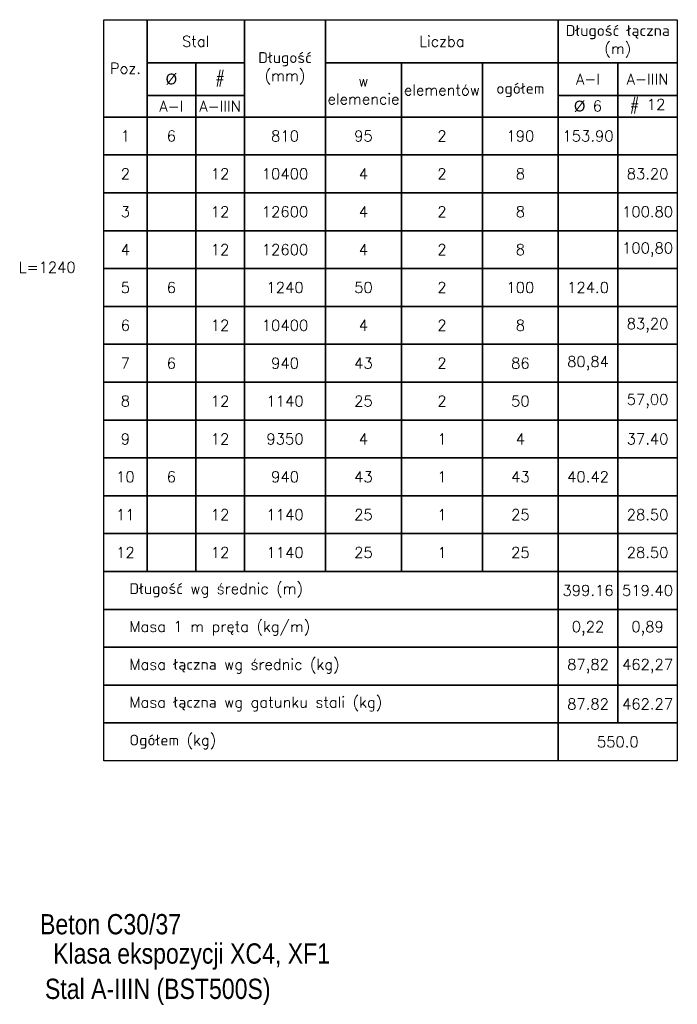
# Model space of a CAD drawing. Header units: millimetres. Extents: x 30042 to 52526, y 144 to 6858.
# Tile 28 of 28: x 50095 to 52526, y 1504 to 5144. Entities that reach past the tile are written whole.
import ezdxf
from ezdxf.enums import TextEntityAlignment as Align

# ---------------------------------------------------------------- set-up
doc = ezdxf.new("R2010")
doc.units = ezdxf.units.MM
doc.header["$LTSCALE"] = 100
for name, color, linetype in [('AutoCAD_Structural_Detailing_opis kształtu pręta', 7, 'Continuous'), ('AutoCAD_Structural_Detailing_symbole graficzne', 7, 'Continuous'), ('AutoCAD_Structural_Detailing_tabele zbrojenia', 7, 'Continuous')]:
    doc.layers.add(name, color=color, linetype=linetype)
doc.styles.add('BIKWYM', font='bikromsw.shx', dxfattribs={"width": 0.85})
doc.styles.add('style1', font='simplex.shx')
doc.styles.add('style2', font='simplex.shx', dxfattribs={"height": 40})

msp = doc.modelspace()

# ---------------------------------------------------------------- linework, layer by layer
at = {"layer": 'AutoCAD_Structural_Detailing_tabele zbrojenia', "color": 242}
for p, q in [((50406.1, 5144.2), (52526.1, 5144.2)), ((50406.1, 2404.2), (50406.1, 5144.2)), ((50406.1, 5144.2), (50566.1, 5144.2)), ((50406.1, 4784.2), (50406.1, 5144.2)), ((50566.1, 5144.2), (50566.1, 4784.2)), ((50566.1, 5144.2), (50926.1, 5144.2)), ((50566.1, 4984.2), (50566.1, 5144.2)), ((50926.1, 5144.2), (51226.1, 5144.2)), ((50926.1, 4784.2), (50926.1, 5144.2)), ((50926.1, 5144.2), (50926.1, 4984.2)), ((51226.1, 5144.2), (51226.1, 4784.2)), ((51226.1, 5144.2), (52086.1, 5144.2)), ((51226.1, 4984.2), (51226.1, 5144.2)), ((52086.1, 5144.2), (52086.1, 4984.2)), ((52086.1, 5144.2), (52526.1, 5144.2)), ((52086.1, 4984.2), (52086.1, 5144.2)), ((52526.1, 5144.2), (52526.1, 2404.2)), ((52526.1, 5144.2), (52526.1, 4984.2)), ((50926.1, 4984.2), (50566.1, 4984.2)), ((50566.1, 4984.2), (50746.1, 4984.2)), ((50566.1, 4864.2), (50566.1, 4984.2)), ((50746.1, 4984.2), (50746.1, 4864.2)), ((50746.1, 4984.2), (50926.1, 4984.2)), ((50746.1, 4864.2), (50746.1, 4984.2)), ((50926.1, 4984.2), (50926.1, 4864.2)), ((52086.1, 4984.2), (51226.1, 4984.2)), ((51226.1, 4984.2), (51506.1, 4984.2)), ((51226.1, 4784.2), (51226.1, 4984.2)), ((51506.1, 4984.2), (51806.1, 4984.2)), ((51506.1, 4784.2), (51506.1, 4984.2)), ((51506.1, 4984.2), (51506.1, 4784.2)), ((51806.1, 4984.2), (52086.1, 4984.2)), ((51806.1, 4784.2), (51806.1, 4984.2)), ((51806.1, 4984.2), (51806.1, 4784.2)), ((52086.1, 4984.2), (52086.1, 4784.2)), ((52526.1, 4984.2), (52086.1, 4984.2)), ((52086.1, 4984.2), (52306.1, 4984.2)), ((52086.1, 4864.2), (52086.1, 4984.2)), ((52306.1, 4984.2), (52306.1, 4864.2)), ((52306.1, 4984.2), (52526.1, 4984.2)), ((52306.1, 4864.2), (52306.1, 4984.2)), ((52526.1, 4984.2), (52526.1, 4864.2)), ((50746.1, 4864.2), (50566.1, 4864.2)), ((50566.1, 4864.2), (50746.1, 4864.2)), ((50566.1, 4784.2), (50566.1, 4864.2)), ((50926.1, 4864.2), (50746.1, 4864.2)), ((50746.1, 4864.2), (50746.1, 4784.2)), ((50746.1, 4864.2), (50926.1, 4864.2)), ((50746.1, 4784.2), (50746.1, 4864.2)), ((50926.1, 4864.2), (50926.1, 4784.2)), ((52306.1, 4864.2), (52086.1, 4864.2)), ((52086.1, 4864.2), (52306.1, 4864.2)), ((52086.1, 4784.2), (52086.1, 4864.2)), ((52526.1, 4864.2), (52306.1, 4864.2)), ((52306.1, 4864.2), (52306.1, 4784.2)), ((52306.1, 4864.2), (52526.1, 4864.2)), ((52306.1, 4784.2), (52306.1, 4864.2)), ((52526.1, 4864.2), (52526.1, 4784.2)), ((50566.1, 4784.2), (50406.1, 4784.2)), ((50406.1, 4784.2), (50566.1, 4784.2)), ((50406.1, 4644.2), (50406.1, 4784.2)), ((50746.1, 4784.2), (50566.1, 4784.2)), ((50566.1, 4784.2), (50566.1, 4644.2)), ((50566.1, 4784.2), (50746.1, 4784.2)), ((50566.1, 4644.2), (50566.1, 4784.2)), ((50926.1, 4784.2), (50746.1, 4784.2)), ((50746.1, 4784.2), (50746.1, 4644.2)), ((50746.1, 4784.2), (50926.1, 4784.2)), ((50746.1, 4644.2), (50746.1, 4784.2)), ((51226.1, 4784.2), (50926.1, 4784.2)), ((50926.1, 4784.2), (50926.1, 4644.2)), ((50926.1, 4784.2), (51226.1, 4784.2)), ((50926.1, 4644.2), (50926.1, 4784.2)), ((51506.1, 4784.2), (51226.1, 4784.2)), ((51226.1, 4784.2), (51226.1, 4644.2)), ((51226.1, 4784.2), (51506.1, 4784.2)), ((51226.1, 4644.2), (51226.1, 4784.2)), ((51806.1, 4784.2), (51506.1, 4784.2)), ((51506.1, 4784.2), (51506.1, 4644.2)), ((51506.1, 4784.2), (51806.1, 4784.2)), ((51506.1, 4644.2), (51506.1, 4784.2)), ((52086.1, 4784.2), (51806.1, 4784.2)), ((51806.1, 4784.2), (51806.1, 4644.2)), ((51806.1, 4784.2), (52086.1, 4784.2)), ((51806.1, 4644.2), (51806.1, 4784.2)), ((52306.1, 4784.2), (52086.1, 4784.2)), ((52086.1, 4784.2), (52086.1, 4644.2)), ((52086.1, 4784.2), (52306.1, 4784.2)), ((52086.1, 4644.2), (52086.1, 4784.2)), ((52526.1, 4784.2), (52306.1, 4784.2)), ((52306.1, 4784.2), (52306.1, 4644.2)), ((52306.1, 4784.2), (52526.1, 4784.2)), ((52306.1, 4644.2), (52306.1, 4784.2)), ((52526.1, 4784.2), (52526.1, 4644.2)), ((50566.1, 4644.2), (50406.1, 4644.2)), ((50406.1, 4644.2), (50566.1, 4644.2)), ((50406.1, 4504.2), (50406.1, 4644.2)), ((50746.1, 4644.2), (50566.1, 4644.2)), ((50566.1, 4644.2), (50566.1, 4504.2)), ((50566.1, 4644.2), (50746.1, 4644.2)), ((50566.1, 4504.2), (50566.1, 4644.2)), ((50926.1, 4644.2), (50746.1, 4644.2)), ((50746.1, 4644.2), (50746.1, 4504.2)), ((50746.1, 4644.2), (50926.1, 4644.2)), ((50746.1, 4504.2), (50746.1, 4644.2)), ((51226.1, 4644.2), (50926.1, 4644.2)), ((50926.1, 4644.2), (50926.1, 4504.2)), ((50926.1, 4644.2), (51226.1, 4644.2)), ((50926.1, 4504.2), (50926.1, 4644.2)), ((51506.1, 4644.2), (51226.1, 4644.2)), ((51226.1, 4644.2), (51226.1, 4504.2)), ((51226.1, 4644.2), (51506.1, 4644.2)), ((51226.1, 4504.2), (51226.1, 4644.2)), ((51806.1, 4644.2), (51506.1, 4644.2)), ((51506.1, 4644.2), (51506.1, 4504.2)), ((51506.1, 4644.2), (51806.1, 4644.2)), ((51506.1, 4504.2), (51506.1, 4644.2)), ((52086.1, 4644.2), (51806.1, 4644.2)), ((51806.1, 4644.2), (51806.1, 4504.2)), ((51806.1, 4644.2), (52086.1, 4644.2)), ((51806.1, 4504.2), (51806.1, 4644.2)), ((52306.1, 4644.2), (52086.1, 4644.2)), ((52086.1, 4644.2), (52086.1, 4504.2)), ((52086.1, 4644.2), (52306.1, 4644.2)), ((52086.1, 4504.2), (52086.1, 4644.2)), ((52526.1, 4644.2), (52306.1, 4644.2)), ((52306.1, 4644.2), (52306.1, 4504.2)), ((52306.1, 4644.2), (52526.1, 4644.2)), ((52306.1, 4504.2), (52306.1, 4644.2)), ((52526.1, 4644.2), (52526.1, 4504.2)), ((50566.1, 4504.2), (50406.1, 4504.2)), ((50406.1, 4504.2), (50566.1, 4504.2)), ((50406.1, 4364.2), (50406.1, 4504.2)), ((50746.1, 4504.2), (50566.1, 4504.2)), ((50566.1, 4504.2), (50566.1, 4364.2)), ((50566.1, 4504.2), (50746.1, 4504.2)), ((50566.1, 4364.2), (50566.1, 4504.2)), ((50926.1, 4504.2), (50746.1, 4504.2)), ((50746.1, 4504.2), (50746.1, 4364.2)), ((50746.1, 4504.2), (50926.1, 4504.2)), ((50746.1, 4364.2), (50746.1, 4504.2)), ((51226.1, 4504.2), (50926.1, 4504.2)), ((50926.1, 4504.2), (50926.1, 4364.2)), ((50926.1, 4504.2), (51226.1, 4504.2)), ((50926.1, 4364.2), (50926.1, 4504.2)), ((51506.1, 4504.2), (51226.1, 4504.2)), ((51226.1, 4504.2), (51226.1, 4364.2)), ((51226.1, 4504.2), (51506.1, 4504.2)), ((51226.1, 4364.2), (51226.1, 4504.2)), ((51806.1, 4504.2), (51506.1, 4504.2)), ((51506.1, 4504.2), (51506.1, 4364.2)), ((51506.1, 4504.2), (51806.1, 4504.2)), ((51506.1, 4364.2), (51506.1, 4504.2)), ((52086.1, 4504.2), (51806.1, 4504.2)), ((51806.1, 4504.2), (51806.1, 4364.2)), ((51806.1, 4504.2), (52086.1, 4504.2)), ((51806.1, 4364.2), (51806.1, 4504.2)), ((52306.1, 4504.2), (52086.1, 4504.2)), ((52086.1, 4504.2), (52086.1, 4364.2)), ((52086.1, 4504.2), (52306.1, 4504.2)), ((52086.1, 4364.2), (52086.1, 4504.2)), ((52526.1, 4504.2), (52306.1, 4504.2)), ((52306.1, 4504.2), (52306.1, 4364.2)), ((52306.1, 4504.2), (52526.1, 4504.2)), ((52306.1, 4364.2), (52306.1, 4504.2)), ((52526.1, 4504.2), (52526.1, 4364.2)), ((50566.1, 4364.2), (50406.1, 4364.2)), ((50406.1, 4364.2), (50566.1, 4364.2)), ((50406.1, 4224.2), (50406.1, 4364.2)), ((50746.1, 4364.2), (50566.1, 4364.2)), ((50566.1, 4364.2), (50566.1, 4224.2)), ((50566.1, 4364.2), (50746.1, 4364.2)), ((50566.1, 4224.2), (50566.1, 4364.2)), ((50926.1, 4364.2), (50746.1, 4364.2)), ((50746.1, 4364.2), (50746.1, 4224.2)), ((50746.1, 4364.2), (50926.1, 4364.2)), ((50746.1, 4224.2), (50746.1, 4364.2)), ((51226.1, 4364.2), (50926.1, 4364.2)), ((50926.1, 4364.2), (50926.1, 4224.2)), ((50926.1, 4364.2), (51226.1, 4364.2)), ((50926.1, 4224.2), (50926.1, 4364.2)), ((51506.1, 4364.2), (51226.1, 4364.2)), ((51226.1, 4364.2), (51226.1, 4224.2)), ((51226.1, 4364.2), (51506.1, 4364.2)), ((51226.1, 4224.2), (51226.1, 4364.2)), ((51806.1, 4364.2), (51506.1, 4364.2)), ((51506.1, 4364.2), (51506.1, 4224.2)), ((51506.1, 4364.2), (51806.1, 4364.2)), ((51506.1, 4224.2), (51506.1, 4364.2)), ((52086.1, 4364.2), (51806.1, 4364.2)), ((51806.1, 4364.2), (51806.1, 4224.2)), ((51806.1, 4364.2), (52086.1, 4364.2)), ((51806.1, 4224.2), (51806.1, 4364.2)), ((52306.1, 4364.2), (52086.1, 4364.2)), ((52086.1, 4364.2), (52086.1, 4224.2)), ((52086.1, 4364.2), (52306.1, 4364.2)), ((52086.1, 4224.2), (52086.1, 4364.2)), ((52526.1, 4364.2), (52306.1, 4364.2)), ((52306.1, 4364.2), (52306.1, 4224.2)), ((52306.1, 4364.2), (52526.1, 4364.2)), ((52306.1, 4224.2), (52306.1, 4364.2)), ((52526.1, 4364.2), (52526.1, 4224.2)), ((50566.1, 4224.2), (50406.1, 4224.2)), ((50406.1, 4224.2), (50566.1, 4224.2)), ((50406.1, 4084.2), (50406.1, 4224.2)), ((50746.1, 4224.2), (50566.1, 4224.2)), ((50566.1, 4224.2), (50566.1, 4084.2)), ((50566.1, 4224.2), (50746.1, 4224.2)), ((50566.1, 4084.2), (50566.1, 4224.2)), ((50926.1, 4224.2), (50746.1, 4224.2)), ((50746.1, 4224.2), (50746.1, 4084.2)), ((50746.1, 4224.2), (50926.1, 4224.2)), ((50746.1, 4084.2), (50746.1, 4224.2)), ((51226.1, 4224.2), (50926.1, 4224.2)), ((50926.1, 4224.2), (50926.1, 4084.2)), ((50926.1, 4224.2), (51226.1, 4224.2)), ((50926.1, 4084.2), (50926.1, 4224.2)), ((51506.1, 4224.2), (51226.1, 4224.2)), ((51226.1, 4224.2), (51226.1, 4084.2)), ((51226.1, 4224.2), (51506.1, 4224.2)), ((51226.1, 4084.2), (51226.1, 4224.2)), ((51806.1, 4224.2), (51506.1, 4224.2)), ((51506.1, 4224.2), (51506.1, 4084.2)), ((51506.1, 4224.2), (51806.1, 4224.2)), ((51506.1, 4084.2), (51506.1, 4224.2)), ((52086.1, 4224.2), (51806.1, 4224.2)), ((51806.1, 4224.2), (51806.1, 4084.2)), ((51806.1, 4224.2), (52086.1, 4224.2)), ((51806.1, 4084.2), (51806.1, 4224.2)), ((52306.1, 4224.2), (52086.1, 4224.2)), ((52086.1, 4224.2), (52086.1, 4084.2)), ((52086.1, 4224.2), (52306.1, 4224.2)), ((52086.1, 4084.2), (52086.1, 4224.2)), ((52526.1, 4224.2), (52306.1, 4224.2)), ((52306.1, 4224.2), (52306.1, 4084.2)), ((52306.1, 4224.2), (52526.1, 4224.2)), ((52306.1, 4084.2), (52306.1, 4224.2)), ((52526.1, 4224.2), (52526.1, 4084.2)), ((50566.1, 4084.2), (50406.1, 4084.2)), ((50406.1, 4084.2), (50566.1, 4084.2)), ((50406.1, 3944.2), (50406.1, 4084.2)), ((50746.1, 4084.2), (50566.1, 4084.2)), ((50566.1, 4084.2), (50566.1, 3944.2)), ((50566.1, 4084.2), (50746.1, 4084.2)), ((50566.1, 3944.2), (50566.1, 4084.2)), ((50926.1, 4084.2), (50746.1, 4084.2)), ((50746.1, 4084.2), (50746.1, 3944.2)), ((50746.1, 4084.2), (50926.1, 4084.2)), ((50746.1, 3944.2), (50746.1, 4084.2)), ((51226.1, 4084.2), (50926.1, 4084.2)), ((50926.1, 4084.2), (50926.1, 3944.2)), ((50926.1, 4084.2), (51226.1, 4084.2)), ((50926.1, 3944.2), (50926.1, 4084.2)), ((51506.1, 4084.2), (51226.1, 4084.2)), ((51226.1, 4084.2), (51226.1, 3944.2)), ((51226.1, 4084.2), (51506.1, 4084.2)), ((51226.1, 3944.2), (51226.1, 4084.2)), ((51806.1, 4084.2), (51506.1, 4084.2)), ((51506.1, 4084.2), (51506.1, 3944.2)), ((51506.1, 4084.2), (51806.1, 4084.2)), ((51506.1, 3944.2), (51506.1, 4084.2)), ((52086.1, 4084.2), (51806.1, 4084.2)), ((51806.1, 4084.2), (51806.1, 3944.2)), ((51806.1, 4084.2), (52086.1, 4084.2)), ((51806.1, 3944.2), (51806.1, 4084.2)), ((52306.1, 4084.2), (52086.1, 4084.2)), ((52086.1, 4084.2), (52086.1, 3944.2)), ((52086.1, 4084.2), (52306.1, 4084.2)), ((52086.1, 3944.2), (52086.1, 4084.2)), ((52526.1, 4084.2), (52306.1, 4084.2)), ((52306.1, 4084.2), (52306.1, 3944.2)), ((52306.1, 4084.2), (52526.1, 4084.2)), ((52306.1, 3944.2), (52306.1, 4084.2)), ((52526.1, 4084.2), (52526.1, 3944.2)), ((50566.1, 3944.2), (50406.1, 3944.2)), ((50406.1, 3944.2), (50566.1, 3944.2)), ((50406.1, 3804.2), (50406.1, 3944.2)), ((50746.1, 3944.2), (50566.1, 3944.2)), ((50566.1, 3944.2), (50566.1, 3804.2)), ((50566.1, 3944.2), (50746.1, 3944.2)), ((50566.1, 3804.2), (50566.1, 3944.2)), ((50926.1, 3944.2), (50746.1, 3944.2)), ((50746.1, 3944.2), (50746.1, 3804.2)), ((50746.1, 3944.2), (50926.1, 3944.2)), ((50746.1, 3804.2), (50746.1, 3944.2)), ((51226.1, 3944.2), (50926.1, 3944.2)), ((50926.1, 3944.2), (50926.1, 3804.2)), ((50926.1, 3944.2), (51226.1, 3944.2)), ((50926.1, 3804.2), (50926.1, 3944.2)), ((51506.1, 3944.2), (51226.1, 3944.2)), ((51226.1, 3944.2), (51226.1, 3804.2)), ((51226.1, 3944.2), (51506.1, 3944.2)), ((51226.1, 3804.2), (51226.1, 3944.2)), ((51806.1, 3944.2), (51506.1, 3944.2)), ((51506.1, 3944.2), (51506.1, 3804.2)), ((51506.1, 3944.2), (51806.1, 3944.2)), ((51506.1, 3804.2), (51506.1, 3944.2)), ((52086.1, 3944.2), (51806.1, 3944.2)), ((51806.1, 3944.2), (51806.1, 3804.2)), ((51806.1, 3944.2), (52086.1, 3944.2)), ((51806.1, 3804.2), (51806.1, 3944.2)), ((52306.1, 3944.2), (52086.1, 3944.2)), ((52086.1, 3944.2), (52086.1, 3804.2)), ((52086.1, 3944.2), (52306.1, 3944.2)), ((52086.1, 3804.2), (52086.1, 3944.2)), ((52526.1, 3944.2), (52306.1, 3944.2)), ((52306.1, 3944.2), (52306.1, 3804.2)), ((52306.1, 3944.2), (52526.1, 3944.2)), ((52306.1, 3804.2), (52306.1, 3944.2)), ((52526.1, 3944.2), (52526.1, 3804.2)), ((50566.1, 3804.2), (50406.1, 3804.2)), ((50406.1, 3804.2), (50566.1, 3804.2)), ((50406.1, 3664.2), (50406.1, 3804.2)), ((50746.1, 3804.2), (50566.1, 3804.2)), ((50566.1, 3804.2), (50566.1, 3664.2)), ((50566.1, 3804.2), (50746.1, 3804.2)), ((50566.1, 3664.2), (50566.1, 3804.2)), ((50926.1, 3804.2), (50746.1, 3804.2)), ((50746.1, 3804.2), (50746.1, 3664.2)), ((50746.1, 3804.2), (50926.1, 3804.2)), ((50746.1, 3664.2), (50746.1, 3804.2)), ((51226.1, 3804.2), (50926.1, 3804.2)), ((50926.1, 3804.2), (50926.1, 3664.2)), ((50926.1, 3804.2), (51226.1, 3804.2)), ((50926.1, 3664.2), (50926.1, 3804.2)), ((51506.1, 3804.2), (51226.1, 3804.2)), ((51226.1, 3804.2), (51226.1, 3664.2)), ((51226.1, 3804.2), (51506.1, 3804.2)), ((51226.1, 3664.2), (51226.1, 3804.2)), ((51806.1, 3804.2), (51506.1, 3804.2)), ((51506.1, 3804.2), (51506.1, 3664.2)), ((51506.1, 3804.2), (51806.1, 3804.2)), ((51506.1, 3664.2), (51506.1, 3804.2)), ((52086.1, 3804.2), (51806.1, 3804.2)), ((51806.1, 3804.2), (51806.1, 3664.2)), ((51806.1, 3804.2), (52086.1, 3804.2)), ((51806.1, 3664.2), (51806.1, 3804.2)), ((52306.1, 3804.2), (52086.1, 3804.2)), ((52086.1, 3804.2), (52086.1, 3664.2)), ((52086.1, 3804.2), (52306.1, 3804.2)), ((52086.1, 3664.2), (52086.1, 3804.2)), ((52526.1, 3804.2), (52306.1, 3804.2)), ((52306.1, 3804.2), (52306.1, 3664.2)), ((52306.1, 3804.2), (52526.1, 3804.2)), ((52306.1, 3664.2), (52306.1, 3804.2)), ((52526.1, 3804.2), (52526.1, 3664.2)), ((50566.1, 3664.2), (50406.1, 3664.2)), ((50406.1, 3664.2), (50566.1, 3664.2)), ((50406.1, 3524.2), (50406.1, 3664.2)), ((50746.1, 3664.2), (50566.1, 3664.2)), ((50566.1, 3664.2), (50566.1, 3524.2)), ((50566.1, 3664.2), (50746.1, 3664.2)), ((50566.1, 3524.2), (50566.1, 3664.2)), ((50926.1, 3664.2), (50746.1, 3664.2)), ((50746.1, 3664.2), (50746.1, 3524.2)), ((50746.1, 3664.2), (50926.1, 3664.2)), ((50746.1, 3524.2), (50746.1, 3664.2)), ((51226.1, 3664.2), (50926.1, 3664.2)), ((50926.1, 3664.2), (50926.1, 3524.2)), ((50926.1, 3664.2), (51226.1, 3664.2)), ((50926.1, 3524.2), (50926.1, 3664.2)), ((51506.1, 3664.2), (51226.1, 3664.2)), ((51226.1, 3664.2), (51226.1, 3524.2)), ((51226.1, 3664.2), (51506.1, 3664.2)), ((51226.1, 3524.2), (51226.1, 3664.2)), ((51806.1, 3664.2), (51506.1, 3664.2)), ((51506.1, 3664.2), (51506.1, 3524.2)), ((51506.1, 3664.2), (51806.1, 3664.2)), ((51506.1, 3524.2), (51506.1, 3664.2)), ((52086.1, 3664.2), (51806.1, 3664.2)), ((51806.1, 3664.2), (51806.1, 3524.2)), ((51806.1, 3664.2), (52086.1, 3664.2)), ((51806.1, 3524.2), (51806.1, 3664.2)), ((52306.1, 3664.2), (52086.1, 3664.2)), ((52086.1, 3664.2), (52086.1, 3524.2)), ((52086.1, 3664.2), (52306.1, 3664.2)), ((52086.1, 3524.2), (52086.1, 3664.2)), ((52526.1, 3664.2), (52306.1, 3664.2)), ((52306.1, 3664.2), (52306.1, 3524.2)), ((52306.1, 3664.2), (52526.1, 3664.2)), ((52306.1, 3524.2), (52306.1, 3664.2)), ((52526.1, 3664.2), (52526.1, 3524.2)), ((50566.1, 3524.2), (50406.1, 3524.2)), ((50406.1, 3524.2), (50566.1, 3524.2)), ((50406.1, 3384.2), (50406.1, 3524.2)), ((50746.1, 3524.2), (50566.1, 3524.2)), ((50566.1, 3524.2), (50566.1, 3384.2)), ((50566.1, 3524.2), (50746.1, 3524.2)), ((50566.1, 3384.2), (50566.1, 3524.2)), ((50926.1, 3524.2), (50746.1, 3524.2)), ((50746.1, 3524.2), (50746.1, 3384.2)), ((50746.1, 3524.2), (50926.1, 3524.2)), ((50746.1, 3384.2), (50746.1, 3524.2)), ((51226.1, 3524.2), (50926.1, 3524.2)), ((50926.1, 3524.2), (50926.1, 3384.2)), ((50926.1, 3524.2), (51226.1, 3524.2)), ((50926.1, 3384.2), (50926.1, 3524.2)), ((51506.1, 3524.2), (51226.1, 3524.2)), ((51226.1, 3524.2), (51226.1, 3384.2)), ((51226.1, 3524.2), (51506.1, 3524.2)), ((51226.1, 3384.2), (51226.1, 3524.2)), ((51806.1, 3524.2), (51506.1, 3524.2)), ((51506.1, 3524.2), (51506.1, 3384.2)), ((51506.1, 3524.2), (51806.1, 3524.2)), ((51506.1, 3384.2), (51506.1, 3524.2)), ((52086.1, 3524.2), (51806.1, 3524.2)), ((51806.1, 3524.2), (51806.1, 3384.2)), ((51806.1, 3524.2), (52086.1, 3524.2)), ((51806.1, 3384.2), (51806.1, 3524.2)), ((52306.1, 3524.2), (52086.1, 3524.2)), ((52086.1, 3524.2), (52086.1, 3384.2)), ((52086.1, 3524.2), (52306.1, 3524.2)), ((52086.1, 3384.2), (52086.1, 3524.2)), ((52526.1, 3524.2), (52306.1, 3524.2)), ((52306.1, 3524.2), (52306.1, 3384.2)), ((52306.1, 3524.2), (52526.1, 3524.2)), ((52306.1, 3384.2), (52306.1, 3524.2)), ((52526.1, 3524.2), (52526.1, 3384.2)), ((50566.1, 3384.2), (50406.1, 3384.2)), ((50406.1, 3384.2), (50566.1, 3384.2)), ((50406.1, 3244.2), (50406.1, 3384.2)), ((50746.1, 3384.2), (50566.1, 3384.2)), ((50566.1, 3384.2), (50566.1, 3244.2)), ((50566.1, 3384.2), (50746.1, 3384.2)), ((50566.1, 3244.2), (50566.1, 3384.2)), ((50926.1, 3384.2), (50746.1, 3384.2)), ((50746.1, 3384.2), (50746.1, 3244.2)), ((50746.1, 3384.2), (50926.1, 3384.2)), ((50746.1, 3244.2), (50746.1, 3384.2)), ((51226.1, 3384.2), (50926.1, 3384.2)), ((50926.1, 3384.2), (50926.1, 3244.2)), ((50926.1, 3384.2), (51226.1, 3384.2)), ((50926.1, 3244.2), (50926.1, 3384.2)), ((51506.1, 3384.2), (51226.1, 3384.2)), ((51226.1, 3384.2), (51226.1, 3244.2)), ((51226.1, 3384.2), (51506.1, 3384.2)), ((51226.1, 3244.2), (51226.1, 3384.2)), ((51806.1, 3384.2), (51506.1, 3384.2)), ((51506.1, 3384.2), (51506.1, 3244.2)), ((51506.1, 3384.2), (51806.1, 3384.2)), ((51506.1, 3244.2), (51506.1, 3384.2)), ((52086.1, 3384.2), (51806.1, 3384.2)), ((51806.1, 3384.2), (51806.1, 3244.2)), ((51806.1, 3384.2), (52086.1, 3384.2)), ((51806.1, 3244.2), (51806.1, 3384.2)), ((52306.1, 3384.2), (52086.1, 3384.2)), ((52086.1, 3384.2), (52086.1, 3244.2)), ((52086.1, 3384.2), (52306.1, 3384.2)), ((52086.1, 3244.2), (52086.1, 3384.2)), ((52526.1, 3384.2), (52306.1, 3384.2)), ((52306.1, 3384.2), (52306.1, 3244.2)), ((52306.1, 3384.2), (52526.1, 3384.2)), ((52306.1, 3244.2), (52306.1, 3384.2)), ((52526.1, 3384.2), (52526.1, 3244.2)), ((50566.1, 3244.2), (50406.1, 3244.2)), ((50406.1, 3244.2), (50566.1, 3244.2)), ((50406.1, 3104.2), (50406.1, 3244.2)), ((50746.1, 3244.2), (50566.1, 3244.2)), ((50566.1, 3244.2), (50566.1, 3104.2)), ((50566.1, 3244.2), (50746.1, 3244.2)), ((50566.1, 3104.2), (50566.1, 3244.2)), ((50926.1, 3244.2), (50746.1, 3244.2)), ((50746.1, 3244.2), (50746.1, 3104.2)), ((50746.1, 3244.2), (50926.1, 3244.2)), ((50746.1, 3104.2), (50746.1, 3244.2)), ((51226.1, 3244.2), (50926.1, 3244.2)), ((50926.1, 3244.2), (50926.1, 3104.2)), ((50926.1, 3244.2), (51226.1, 3244.2)), ((50926.1, 3104.2), (50926.1, 3244.2)), ((51506.1, 3244.2), (51226.1, 3244.2)), ((51226.1, 3244.2), (51226.1, 3104.2)), ((51226.1, 3244.2), (51506.1, 3244.2)), ((51226.1, 3104.2), (51226.1, 3244.2)), ((51806.1, 3244.2), (51506.1, 3244.2)), ((51506.1, 3244.2), (51506.1, 3104.2)), ((51506.1, 3244.2), (51806.1, 3244.2)), ((51506.1, 3104.2), (51506.1, 3244.2)), ((52086.1, 3244.2), (51806.1, 3244.2)), ((51806.1, 3244.2), (51806.1, 3104.2)), ((51806.1, 3244.2), (52086.1, 3244.2)), ((51806.1, 3104.2), (51806.1, 3244.2)), ((52306.1, 3244.2), (52086.1, 3244.2)), ((52086.1, 3244.2), (52086.1, 3104.2)), ((52086.1, 3244.2), (52306.1, 3244.2)), ((52086.1, 3104.2), (52086.1, 3244.2)), ((52526.1, 3244.2), (52306.1, 3244.2)), ((52306.1, 3244.2), (52306.1, 3104.2)), ((52306.1, 3244.2), (52526.1, 3244.2)), ((52306.1, 3104.2), (52306.1, 3244.2)), ((52526.1, 3244.2), (52526.1, 3104.2)), ((50406.1, 3104.2), (52086.1, 3104.2)), ((50406.1, 2964.2), (50406.1, 3104.2)), ((50566.1, 3104.2), (50406.1, 3104.2)), ((50746.1, 3104.2), (50566.1, 3104.2)), ((50926.1, 3104.2), (50746.1, 3104.2)), ((51226.1, 3104.2), (50926.1, 3104.2)), ((51506.1, 3104.2), (51226.1, 3104.2)), ((51806.1, 3104.2), (51506.1, 3104.2)), ((52086.1, 3104.2), (51806.1, 3104.2)), ((52086.1, 3104.2), (52086.1, 2964.2)), ((52306.1, 3104.2), (52086.1, 3104.2)), ((52086.1, 3104.2), (52306.1, 3104.2)), ((52086.1, 2964.2), (52086.1, 3104.2)), ((52526.1, 3104.2), (52306.1, 3104.2)), ((52306.1, 3104.2), (52306.1, 2964.2)), ((52306.1, 3104.2), (52526.1, 3104.2)), ((52306.1, 2964.2), (52306.1, 3104.2)), ((52526.1, 3104.2), (52526.1, 2964.2)), ((50406.1, 2964.2), (52086.1, 2964.2)), ((50406.1, 2824.2), (50406.1, 2964.2)), ((52086.1, 2964.2), (50406.1, 2964.2)), ((52086.1, 2964.2), (52086.1, 2824.2)), ((52306.1, 2964.2), (52086.1, 2964.2)), ((52086.1, 2964.2), (52306.1, 2964.2)), ((52086.1, 2824.2), (52086.1, 2964.2)), ((52526.1, 2964.2), (52306.1, 2964.2)), ((52306.1, 2964.2), (52306.1, 2824.2)), ((52306.1, 2964.2), (52526.1, 2964.2)), ((52306.1, 2824.2), (52306.1, 2964.2)), ((52526.1, 2964.2), (52526.1, 2824.2)), ((50406.1, 2824.2), (52086.1, 2824.2)), ((50406.1, 2684.2), (50406.1, 2824.2)), ((52086.1, 2824.2), (50406.1, 2824.2)), ((52086.1, 2824.2), (52086.1, 2684.2)), ((52306.1, 2824.2), (52086.1, 2824.2)), ((52086.1, 2824.2), (52306.1, 2824.2)), ((52086.1, 2684.2), (52086.1, 2824.2)), ((52526.1, 2824.2), (52306.1, 2824.2)), ((52306.1, 2824.2), (52306.1, 2684.2)), ((52306.1, 2824.2), (52526.1, 2824.2)), ((52306.1, 2684.2), (52306.1, 2824.2)), ((52526.1, 2824.2), (52526.1, 2684.2)), ((50406.1, 2684.2), (52086.1, 2684.2)), ((50406.1, 2544.2), (50406.1, 2684.2)), ((52086.1, 2684.2), (50406.1, 2684.2)), ((52086.1, 2684.2), (52086.1, 2544.2)), ((52306.1, 2684.2), (52086.1, 2684.2)), ((52086.1, 2684.2), (52306.1, 2684.2)), ((52086.1, 2544.2), (52086.1, 2684.2)), ((52526.1, 2684.2), (52306.1, 2684.2)), ((52306.1, 2684.2), (52306.1, 2544.2)), ((52306.1, 2684.2), (52526.1, 2684.2)), ((52306.1, 2544.2), (52306.1, 2684.2)), ((52526.1, 2684.2), (52526.1, 2544.2)), ((50406.1, 2544.2), (52086.1, 2544.2)), ((50406.1, 2404.2), (50406.1, 2544.2)), ((52086.1, 2544.2), (50406.1, 2544.2)), ((52086.1, 2544.2), (52086.1, 2404.2)), ((52086.1, 2544.2), (52526.1, 2544.2)), ((52086.1, 2404.2), (52086.1, 2544.2)), ((52306.1, 2544.2), (52086.1, 2544.2)), ((52526.1, 2544.2), (52306.1, 2544.2)), ((52526.1, 2544.2), (52526.1, 2404.2)), ((52526.1, 2404.2), (50406.1, 2404.2)), ((52086.1, 2404.2), (50406.1, 2404.2)), ((52526.1, 2404.2), (52086.1, 2404.2))]:
    msp.add_line(p, q, dxfattribs=at)

# ---------------------------------------------------------------- texts
at = {"layer": 'AutoCAD_Structural_Detailing_opis kształtu pręta', "color": 2, "insert": (50000.6, 4228.1), "char_height": 40, "attachment_point": 5, "style": 'style1'}
msp.add_mtext('50{\\Fdiam.shx|c238;%%C\\Fsimplex.shx|c238;6 co 250 L=1240}', dxfattribs=at)
at = {"layer": 'AutoCAD_Structural_Detailing_symbole graficzne', "color": 1, "style": 'BIKWYM', "width": 0.85}
for s, p in [('Beton C30/37', (50431.4, 1801.6)), ('Klasa ekspozycji XC4, XF1', (50730.8, 1682.5)), ('Stal A-IIIN (BST500S)', (50605.8, 1551.9))]:
    msp.add_text(s, height=75, dxfattribs=at).set_placement(p, align=Align.MIDDLE)
at = {"layer": 'AutoCAD_Structural_Detailing_tabele zbrojenia', "color": 3, "char_height": 40, "style": 'style2'}
for s, insert, width, attachment_point in [('Długość łączna (m)', (52306.1, 5064.2), 440, 5), ('Stal', (50746.1, 5064.2), 360, 5), ('Liczba', (51656.1, 5064.2), 860, 5), ('Długość (mm)', (51076.1, 4964.2), 300, 5), ('Poz.', (50486.1, 4964.2), 160, 5), ('{\\Fdiam.shx|c238;%%C}', (50656.1, 4924.2), 180, 5), ('#', (50836.1, 4924.2), 180, 5), ('w elemencie', (51366.1, 4884.2), 280, 5), ('elementów', (51656.1, 4884.2), 300, 5), ('ogółem', (51946.1, 4884.2), 280, 5), ('A-I', (52196.1, 4924.2), 220, 5), ('A-IIIN', (52416.1, 4924.2), 220, 5), ('A-I', (50656.1, 4824.2), 180, 5), ('A-IIIN', (50836.1, 4824.2), 180, 5), ('{\\Fdiam.shx|c238;%%C\\Fsimplex.shx|c238; 6}', (52196.1, 4824.2), 220, 5), ('# 12', (52416.1, 4824.2), 220, 5), ('  Długość wg średnic (m)', (50446.1, 3034.2), 1680, 4), ('  Masa 1 m pręta (kg/m)', (50446.1, 2894.2), 1680, 4), ('  Masa łączna wg średnic (kg)', (50446.1, 2754.2), 1680, 4), ('  Masa łączna wg gatunku stali (kg)', (50446.1, 2614.2), 1680, 4), ('  Ogółem (kg)', (50446.1, 2474.2), 1680, 4)]:
    msp.add_mtext(s, dxfattribs=dict(at, insert=insert, width=width, attachment_point=attachment_point))
at = {"layer": 'AutoCAD_Structural_Detailing_tabele zbrojenia', "color": 2, "char_height": 40, "attachment_point": 5, "style": 'style2'}
for s, insert, width in [('1', (50486.1, 4714.2), 160), ('6', (50656.1, 4714.2), 180), ('810', (51076.1, 4714.2), 300), ('95', (51366.1, 4714.2), 280), ('2', (51656.1, 4714.2), 300), ('190', (51946.1, 4714.2), 280), ('2', (50486.1, 4574.2), 160), ('12', (50836.1, 4574.2), 180), ('10400', (51076.1, 4574.2), 300), ('4', (51366.1, 4574.2), 280), ('2', (51656.1, 4574.2), 300), ('8', (51946.1, 4574.2), 280), ('83.20', (52416.1, 4574.2), 220), ('3', (50486.1, 4434.2), 160), ('12', (50836.1, 4434.2), 180), ('12600', (51076.1, 4434.2), 300), ('4', (51366.1, 4434.2), 280), ('2', (51656.1, 4434.2), 300), ('8', (51946.1, 4434.2), 280), ('100.80', (52416.1, 4434.2), 220), ('4', (50486.1, 4294.2), 160), ('12', (50836.1, 4294.2), 180), ('12600', (51076.1, 4294.2), 300), ('4', (51366.1, 4294.2), 280), ('2', (51656.1, 4294.2), 300), ('8', (51946.1, 4294.2), 280), ('100,80', (52416.1, 4294.2), 220), ('5', (50486.1, 4154.2), 160), ('6', (50656.1, 4154.2), 180), ('1240', (51076.1, 4154.2), 300), ('50', (51366.1, 4154.2), 280), ('2', (51656.1, 4154.2), 300), ('100', (51946.1, 4154.2), 280), ('124.0', (52196.1, 4154.2), 220), ('6', (50486.1, 4014.2), 160), ('12', (50836.1, 4014.2), 180), ('10400', (51076.1, 4014.2), 300), ('4', (51366.1, 4014.2), 280), ('2', (51656.1, 4014.2), 300), ('8', (51946.1, 4014.2), 280), ('83,20', (52416.1, 4014.2), 220), ('7', (50486.1, 3874.2), 160), ('6', (50656.1, 3874.2), 180), ('940', (51076.1, 3874.2), 300), ('43', (51366.1, 3874.2), 280), ('2', (51656.1, 3874.2), 300), ('86', (51946.1, 3874.2), 280), ('80,84', (52196.1, 3874.2), 220), ('8', (50486.1, 3734.2), 160), ('12', (50836.1, 3734.2), 180), ('1140', (51076.1, 3734.2), 300), ('25', (51366.1, 3734.2), 280), ('2', (51656.1, 3734.2), 300), ('50', (51946.1, 3734.2), 280), ('57,00', (52416.1, 3734.2), 220), ('9', (50486.1, 3594.2), 160), ('12', (50836.1, 3594.2), 180), ('9350', (51076.1, 3594.2), 300), ('4', (51366.1, 3594.2), 280), ('1', (51656.1, 3594.2), 300), ('4', (51946.1, 3594.2), 280), ('37.40', (52416.1, 3594.2), 220), ('10', (50486.1, 3454.2), 160), ('6', (50656.1, 3454.2), 180), ('940', (51076.1, 3454.2), 300), ('43', (51366.1, 3454.2), 280), ('1', (51656.1, 3454.2), 300), ('43', (51946.1, 3454.2), 280), ('40.42', (52196.1, 3454.2), 220), ('11', (50486.1, 3314.2), 160), ('12', (50836.1, 3314.2), 180), ('1140', (51076.1, 3314.2), 300), ('25', (51366.1, 3314.2), 280), ('1', (51656.1, 3314.2), 300), ('25', (51946.1, 3314.2), 280), ('28.50', (52416.1, 3314.2), 220), ('12', (50486.1, 3174.2), 160), ('12', (50836.1, 3174.2), 180), ('1140', (51076.1, 3174.2), 300), ('25', (51366.1, 3174.2), 280), ('1', (51656.1, 3174.2), 300), ('25', (51946.1, 3174.2), 280), ('28.50', (52416.1, 3174.2), 220), ('399.16', (52196.1, 3034.2), 220), ('519.40', (52416.1, 3034.2), 220), ('0,22', (52196.1, 2894.2), 220), ('0,89', (52416.1, 2894.2), 220), ('87,82', (52196.1, 2754.2), 220), ('462,27', (52416.1, 2754.2), 220), ('87.82', (52196.1, 2614.2), 220), ('462.27', (52416.1, 2614.2), 220), ('550.0', (52306.1, 2474.2), 440)]:
    msp.add_mtext(s, dxfattribs=dict(at, insert=insert, width=width))
at = {"layer": 'AutoCAD_Structural_Detailing_tabele zbrojenia', "color": 2, "insert": (52196.1, 4714.2), "char_height": 40, "attachment_point": 5, "style": 'style2'}
msp.add_mtext('153.90', dxfattribs=at)

doc.saveas('drawing.dxf')
